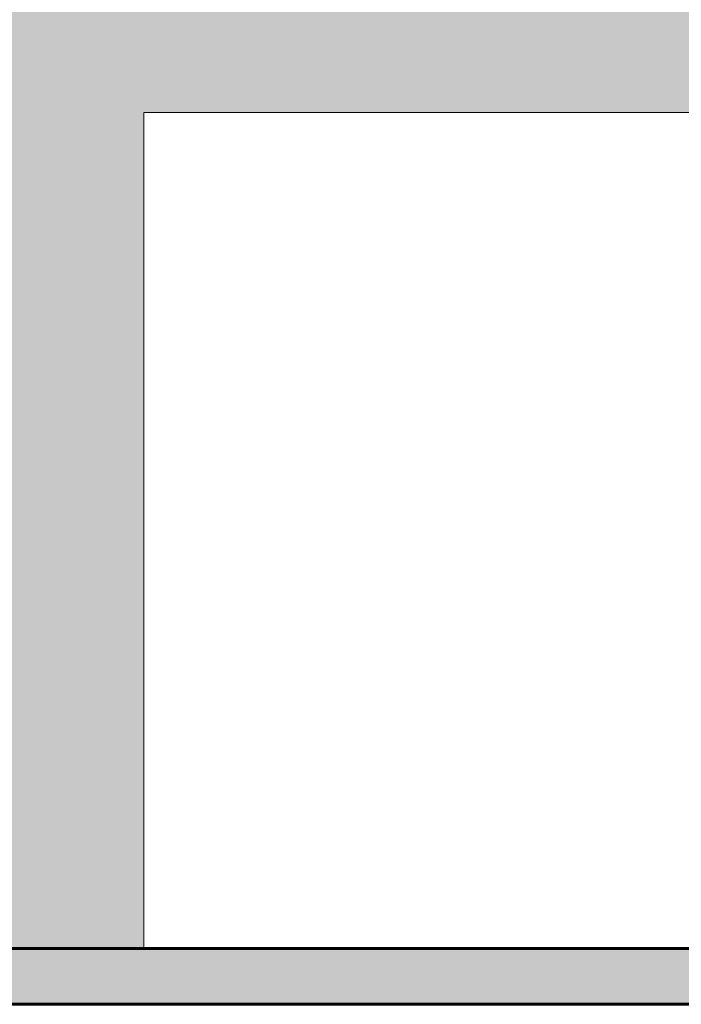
# Model space of a CAD drawing. Header units: inches. Extents: x -2835 to 447, y -63 to 390.
# Tile 47 of 92: x -1576 to -1481, y -8 to 133. Entities that reach past the tile are written whole.
import ezdxf

# ---------------------------------------------------------------- set-up
doc = ezdxf.new("R2010")
doc.units = ezdxf.units.IN
doc.header["$MEASUREMENT"] = 0
doc.linetypes.add('Grid Line 1_2_', pattern=[0.875, 0.5, -0.125, 0.125, -0.125])
for name, color, linetype, lineweight in [('A-FLOR', 192, 'Continuous', 18), ('A-FLOR-LEVL', 51, 'Continuous', 9), ('A-FLOR-PATT', 8, 'Continuous', 60), ('A-WALL-PATT', 111, 'Continuous', 18), ('I-WALL', 2, 'Continuous', 18)]:
    doc.layers.add(name, color=color, linetype=linetype, lineweight=lineweight)

msp = doc.modelspace()

# ---------------------------------------------------------------- hatches: boundary and pattern name
at = {"layer": 'A-FLOR-PATT', "lineweight": 9}
h = msp.add_hatch(dxfattribs=at)
h.set_pattern_fill('FP2_6', color=256, style=0, pattern_type=2)
h.set_pattern_definition([(50, (-1163.109, 154), (18.36206, -1.60683), [1.92, -21.12]), (355, (-1163.109, 154), (-3.55226, 19.2559), [1.536, -16.896]), (100.451, (-1161.579, 153.866), (14.8102, 17.6493), [1.632, -17.949]), (46.184, (-1163.11, 159.12), (27.32125, -4.2376), [2.88, -31.68]), (96.636, (-1160.832, 158.767), (23.9275, 24.9372), [2.448, -26.924]), (351.184, (-1163.11, 159.12), (23.9276, 24.9374), [2.304, -25.344]), (21, (-1160.549, 157.84), (15.2808, -10.30746), [1.92, -21.12]), (326, (-1160.549, 157.84), (6.22856, 18.56374), [1.536, -16.896]), (71.451, (-1159.276, 156.981), (21.50985, 8.2563), [1.632, -17.949]), (37.5, (-1163.109, 154), (0.311095, 8.522537), [0.845, -15.846, 0.845, -16.307, -16.96]), (37.5, (-1163.109, 154), (0.311095, 8.522537), [-33.843, 0.845, -16.115]), (7.5, (-1163.109, 154), (6.73464, 10.09743), [0.845, -8.934, 0.845, -15.462, -6.464]), (7.5, (-1163.109, 154), (6.73464, 10.09743), [-26.086, 0.845, -5.619]), (327.5, (-1168.818, 154), (13.66611, -0.577186), [0.845, -5.555, 0.845, -19.123, -26.496]), (327.5, (-1168.818, 154), (13.66611, -0.577186), [-26.368, 0.845, -25.651]), (317.5, (-1171.378, 154), (14.92985, 2.56286), [0.845, -7.475, 0.845, -12.416, -18.816]), (317.5, (-1171.378, 154), (14.92985, 2.56286), [-21.581, 0.845, -17.971])])
h.paths.add_polyline_path([(-1805.1, -8), (-1425.1, -8), (-1425.1, 0), (-1805.1, 0)])
h.paths.add_polyline_path([(-657.1, -8), (-657.1, 0), (-1037.1, 0), (-1037.1, -8), (-695.59, -8)])
at = {"layer": 'A-WALL-PATT', "lineweight": 9}
h = msp.add_hatch(dxfattribs=at)
h.set_pattern_fill('FP2_7', color=256, style=0, pattern_type=2)
h.set_pattern_definition([(0, (-1163.109, 154), (20.48, 5.12), [0.845, -14.515, 0.845, -14.515, -81.92]), (0, (-1163.109, 154), (20.48, 5.12), [-30.72, 0.845, -29.875, 0.845, -14.515, -35.84]), (0, (-1163.109, 154), (20.48, 5.12), [-76.8, 0.845, -9.395, 0.845, -24.755]), (120, (-1155.429, 156.56), (-14.67405, 15.1762), [0.845, -14.515, 0.845, -14.515, -81.92]), (120, (-1155.429, 156.56), (-14.67405, 15.1762), [-30.72, 0.845, -29.875, 0.845, -14.515, -35.84]), (120, (-1155.429, 156.56), (-14.67405, 15.1762), [-76.8, 0.845, -9.395, 0.845, -24.755]), (240, (-1152.869, 166.8), (-5.80595, -20.2962), [0.845, -14.515, 0.845, -14.515, -81.92]), (240, (-1152.869, 166.8), (-5.80595, -20.2962), [-30.72, 0.845, -29.875, 0.845, -14.515, -35.84]), (240, (-1152.869, 166.8), (-5.80595, -20.2962), [-76.8, 0.845, -9.395, 0.845, -24.755])])
h.paths.add_polyline_path([(-1825.1, 0), (-1558.1, 0), (-1558.1, 120), (-1405.1, 120), (-1405.1, 279.69), (-1825.1, 279.69), (-1825.1, 4.33)])

# ---------------------------------------------------------------- linework, layer by layer
at = {"layer": 'A-FLOR', "lineweight": 60}
for p, q in [((-1425.1, 0), (-1805.1, 0)), ((-1805.1, -8), (-1425.1, -8))]:
    msp.add_line(p, q, dxfattribs=at)
at = {"layer": 'A-FLOR-LEVL', "linetype": 'Grid Line 1_2_'}
msp.add_line((-1977.67, 0), (-402.92, 0), dxfattribs=at)
at = {"layer": 'I-WALL'}
for p, q in [((-1405.1, 120), (-1558.1, 120)), ((-1558.1, 120), (-1558.1, 0))]:
    msp.add_line(p, q, dxfattribs=at)

doc.saveas('drawing.dxf')
